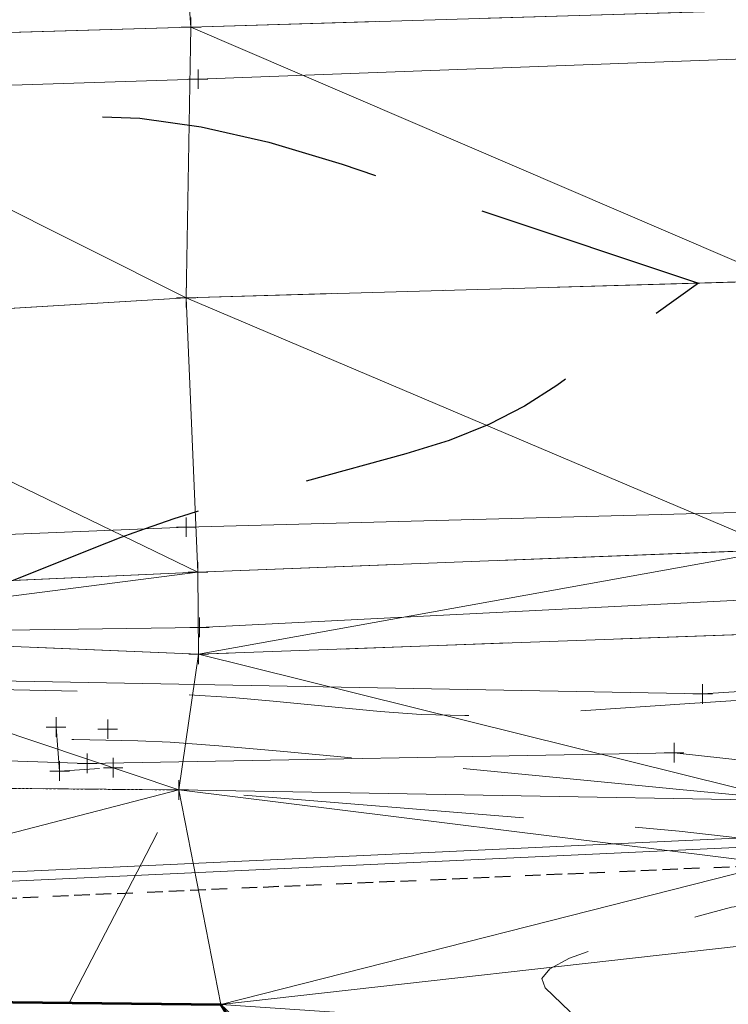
# Model space of a CAD drawing. Extents: x 2312693 to 2320081, y 680305 to 681656.
# Tile 16 of 37: x 2316921 to 2316957, y 681050 to 681100. Entities that reach past the tile are written whole.
import ezdxf

# ---------------------------------------------------------------- set-up
doc = ezdxf.new("R2010")
doc.units = 0
doc.header["$MEASUREMENT"] = 0
for name, pattern in [('CENTER LINE DOUBLE SOLID', [0]), ('DGN Style 2', [14.384927, 8.630956, -5.753971]), ('DGN Style 3', [20.138898, 14.384927, -5.753971]), ('DGN Style 4', [23.030268, 11.507942, -5.753971, 0.014385, -5.753971]), ('DGN Style 5', [10.069449, 4.315478, -5.753971]), ('foex', [0]), ('gasex', [0]), ('grltex', [0]), ('ohelecex', [0]), ('ohteleex', [0]), ('rowex', [4.85, 0.8, -0.375, -0.375, 0.8, -0.3, 0.8, -0.3, 0.8, -0.3]), ('stream', [1.4, 0.7, -0.1, 0.1, -0.1, 0.1, -0.1, 0.1, -0.1])]:
    doc.linetypes.add(name, pattern=pattern)
for name, color, linetype, lineweight in [('DT_X_Contour_Major', 132, 'DGN Style 3', 30), ('DT_X_Contour_Minor', 136, 'DGN Style 3', 0), ('DT_X_Terrain_Ground_Line', 92, 'DGN Style 3', 13), ('DT_X_Triangles', 91, 'Continuous', 0), ('HY_X_Water_Edge', 133, 'stream', 0), ('PM_X_CL_Double_Solid', 40, 'CENTER LINE DOUBLE SOLID', 0), ('PM_X_Transverse_Line', 7, 'Continuous', 0), ('PV_X_COP', 4, 'DGN Style 4', 0), ('PV_X_EOP', 7, 'DGN Style 3', 0), ('RD_X_Concrete_Pad', 9, 'DGN Style 5', 0), ('RD_X_GR_Lt', 97, 'grltex', 0), ('RW_X_Fee_RW', 6, 'rowex', 30), ('SV_X_Top_of_Bank', 97, 'DGN Style 2', 0), ('UT_X_FO', 30, 'foex', 0), ('UT_X_Gas', 40, 'gasex', 0), ('UT_X_Overhead_Electric', 1, 'ohelecex', 0), ('UT_X_Overhead_Telecom', 30, 'ohteleex', 0)]:
    doc.layers.add(name, color=color, linetype=linetype, lineweight=lineweight)
doc.layers.add('SV_X_Shot_Marker (Construction)', color=40, linetype='Continuous', lineweight=0, transparency=0.5)
doc.layers.add('SV_X_Terrain_Boundary', color=7, linetype='Continuous', lineweight=53, plot=False)

# ---------------------------------------------------------------- blocks, each defined once
blk = doc.blocks.new('SVPT_263')
at = {"layer": 'SV_X_Shot_Marker (Construction)', "transparency": 33554495}
for p, q in [((-0.025, 0), (0.025, 0)), ((0, 0.025), (0, -0.025))]:
    blk.add_line(p, q, dxfattribs=at)
blk.add_point((0, 0), dxfattribs=at)
blk = doc.blocks.new('SVPT_264')
at = {"layer": 'SV_X_Shot_Marker (Construction)', "transparency": 33554495}
for p, q in [((-0.025, 0), (0.025, 0)), ((0, 0.025), (0, -0.025))]:
    blk.add_line(p, q, dxfattribs=at)
blk.add_point((0, 0), dxfattribs=at)
blk = doc.blocks.new('SVPT_265')
at = {"layer": 'SV_X_Shot_Marker (Construction)', "transparency": 33554495}
for p, q in [((-0.025, 0), (0.025, 0)), ((0, 0.025), (0, -0.025))]:
    blk.add_line(p, q, dxfattribs=at)
blk.add_point((0, 0), dxfattribs=at)
blk = doc.blocks.new('SVPT_266')
at = {"layer": 'SV_X_Shot_Marker (Construction)', "transparency": 33554495}
for p, q in [((-0.025, 0), (0.025, 0)), ((0, 0.025), (0, -0.025))]:
    blk.add_line(p, q, dxfattribs=at)
blk.add_point((0, 0), dxfattribs=at)
blk = doc.blocks.new('SVPT_267')
at = {"layer": 'SV_X_Shot_Marker (Construction)', "transparency": 33554495}
for p, q in [((-0.025, 0), (0.025, 0)), ((0, 0.025), (0, -0.025))]:
    blk.add_line(p, q, dxfattribs=at)
blk.add_point((0, 0), dxfattribs=at)
blk = doc.blocks.new('SVPT_268')
at = {"layer": 'SV_X_Shot_Marker (Construction)', "transparency": 33554495}
for p, q in [((-0.025, 0), (0.025, 0)), ((0, 0.025), (0, -0.025))]:
    blk.add_line(p, q, dxfattribs=at)
blk.add_point((0, 0), dxfattribs=at)
blk = doc.blocks.new('SVPT_338')
at = {"layer": 'SV_X_Shot_Marker (Construction)', "transparency": 33554495}
for p, q in [((-0.025, 0), (0.025, 0)), ((0, 0.025), (0, -0.025))]:
    blk.add_line(p, q, dxfattribs=at)
blk.add_point((0, 0), dxfattribs=at)
blk = doc.blocks.new('SVPT_339')
at = {"layer": 'SV_X_Shot_Marker (Construction)', "transparency": 33554495}
for p, q in [((-0.025, 0), (0.025, 0)), ((0, 0.025), (0, -0.025))]:
    blk.add_line(p, q, dxfattribs=at)
blk.add_point((0, 0), dxfattribs=at)
blk = doc.blocks.new('SVPT_340')
at = {"layer": 'SV_X_Shot_Marker (Construction)', "transparency": 33554495}
for p, q in [((-0.025, 0), (0.025, 0)), ((0, 0.025), (0, -0.025))]:
    blk.add_line(p, q, dxfattribs=at)
blk.add_point((0, 0), dxfattribs=at)
blk = doc.blocks.new('SVPT_341')
at = {"layer": 'SV_X_Shot_Marker (Construction)', "transparency": 33554495}
for p, q in [((-0.025, 0), (0.025, 0)), ((0, 0.025), (0, -0.025))]:
    blk.add_line(p, q, dxfattribs=at)
blk.add_point((0, 0), dxfattribs=at)
blk = doc.blocks.new('SVPT_342')
at = {"layer": 'SV_X_Shot_Marker (Construction)', "transparency": 33554495}
for p, q in [((-0.025, 0), (0.025, 0)), ((0, 0.025), (0, -0.025))]:
    blk.add_line(p, q, dxfattribs=at)
blk.add_point((0, 0), dxfattribs=at)
blk = doc.blocks.new('SVPT_343')
at = {"layer": 'SV_X_Shot_Marker (Construction)', "transparency": 33554495}
for p, q in [((-0.025, 0), (0.025, 0)), ((0, 0.025), (0, -0.025))]:
    blk.add_line(p, q, dxfattribs=at)
blk.add_point((0, 0), dxfattribs=at)
blk = doc.blocks.new('SVPT_344')
at = {"layer": 'SV_X_Shot_Marker (Construction)', "transparency": 33554495}
for p, q in [((-0.025, 0), (0.025, 0)), ((0, 0.025), (0, -0.025))]:
    blk.add_line(p, q, dxfattribs=at)
blk.add_point((0, 0), dxfattribs=at)
blk = doc.blocks.new('SVPT_345')
at = {"layer": 'SV_X_Shot_Marker (Construction)', "transparency": 33554495}
for p, q in [((-0.025, 0), (0.025, 0)), ((0, 0.025), (0, -0.025))]:
    blk.add_line(p, q, dxfattribs=at)
blk.add_point((0, 0), dxfattribs=at)
blk = doc.blocks.new('*U658', base_point=(2316970.99, 681325.163, 1161.56))
at = {"layer": 'DT_X_Contour_Major', "elevation": 1155, "flags": 128}
blk.add_lwpolyline([(2316737.143, 681114.726), (2316735.852, 681112.194), (2316735.587, 681111.598), (2316735.348, 681110.895), (2316735.133, 681110.084), (2316734.943, 681109.167), (2316734.468, 681106.579), (2316734.384, 681105.727), (2316734.489, 681105.111), (2316734.782, 681104.732), (2316735.263, 681104.59), (2316737.948, 681104.479), (2316743.872, 681103.684), (2316745.138, 681103.515), (2316746.397, 681103.348), (2316747.649, 681103.183), (2316748.895, 681103.02), (2316752.208, 681102.588), (2316753.606, 681102.412), (2316755.314, 681102.211), (2316757.334, 681101.983), (2316759.665, 681101.729), (2316766.294, 681101.015), (2316768.511, 681100.773), (2316770.19, 681100.582), (2316771.331, 681100.442), (2316771.933, 681100.352), (2316772.822, 681100.182), (2316773.414, 681100.113), (2316774.524, 681100.035), (2316776.152, 681099.946), (2316778.298, 681099.848), (2316784.71, 681099.572), (2316787.218, 681099.481), (2316789.931, 681099.418), (2316792.85, 681099.382), (2316795.975, 681099.372), (2316804.583, 681099.382), (2316808.001, 681099.394), (2316811.797, 681099.419), (2316815.971, 681099.459), (2316820.524, 681099.513), (2316842.655, 681099.8), (2316848.95, 681098.585), (2316850.368, 681098.343), (2316851.922, 681098.141), (2316853.612, 681097.977), (2316855.439, 681097.851), (2316864.283, 681097.356), (2316868.046, 681096.884), (2316868.783, 681096.793), (2316869.382, 681096.722), (2316869.842, 681096.672), (2316870.164, 681096.641), (2316870.836, 681096.587), (2316871.122, 681096.563), (2316871.474, 681096.531), (2316871.894, 681096.492), (2316872.381, 681096.445), (2316873.768, 681096.311), (2316874.758, 681096.263), (2316876.685, 681096.218), (2316879.55, 681096.177), (2316883.354, 681096.139), (2316894.747, 681096.044), (2316898.638, 681095.995), (2316901.767, 681095.919), (2316904.132, 681095.817), (2316905.736, 681095.687), (2316908.994, 681095.306), (2316910.401, 681095.19), (2316912.177, 681095.13), (2316914.324, 681095.125), (2316916.84, 681095.175), (2316924.042, 681095.381), (2316926.895, 681095.286), (2316930.051, 681094.844), (2316933.512, 681094.057), (2316937.277, 681092.923), (2316955.556, 681086.825), (2316948.292, 681081.575), (2316946.64, 681080.511), (2316944.799, 681079.571), (2316942.769, 681078.755), (2316940.549, 681078.062), (2316934.377, 681076.379), (2316932.282, 681075.803), (2316930.63, 681075.337), (2316929.418, 681074.98), (2316928.647, 681074.734), (2316927.18, 681074.224), (2316926.592, 681074.014), (2316925.928, 681073.767), (2316925.189, 681073.482), (2316924.375, 681073.161), (2316920.398, 681071.573), (2316916.357, 681070.504), (2316915.492, 681070.277), (2316914.63, 681070.056), (2316913.77, 681069.841), (2316912.913, 681069.63), (2316908.918, 681068.662), (2316906.431, 681068.71), (2316905.949, 681068.719), (2316905.569, 681068.723), (2316905.292, 681068.724), (2316905.117, 681068.721), (2316904.786, 681068.707), (2316904.079, 681068.661), (2316902.208, 681068.533), (2316899.173, 681068.324), (2316894.973, 681068.033), (2316882.221, 681067.147), (2316877.562, 681066.826), (2316873.15, 681066.525), (2316868.986, 681066.245), (2316865.068, 681065.986), (2316854.951, 681065.323), (2316851.434, 681065.095), (2316848.474, 681064.906), (2316846.07, 681064.756), (2316844.221, 681064.647), (2316840.032, 681064.408), (2316838.188, 681064.302), (2316835.795, 681064.164), (2316832.854, 681063.995), (2316829.365, 681063.794), (2316819.331, 681063.215), (2316815.73, 681063.007), (2316812.456, 681062.816), (2316809.507, 681062.644), (2316806.884, 681062.49), (2316800.323, 681062.102), (2316797.551, 681061.864), (2316794.158, 681061.441), (2316790.144, 681060.834), (2316785.508, 681060.041), (2316772.316, 681057.682), (2316767.857, 681056.886), (2316764.373, 681056.27), (2316761.864, 681055.833), (2316760.331, 681055.575), (2316756.57, 681054.97), (2316755.74, 681054.837), (2316755.054, 681054.726), (2316754.512, 681054.639), (2316752.319, 681054.285), (2316753.084, 681053.556), (2316753.184, 681053.21), (2316753.157, 681052.484), (2316753.004, 681051.38), (2316752.724, 681049.896), (2316751.119, 681042.085)], dxfattribs=at)
at = {"layer": 'DT_X_Contour_Minor', "flags": 128}
for points, elevation in [([(2317151.378, 681061.714), (2317151.787, 681061.912), (2317151.883, 681062.153), (2317151.996, 681062.793), (2317152.126, 681063.832), (2317152.272, 681065.269), (2317152.995, 681072.907), (2317152.995, 681072.907), (2317152.995, 681072.907), (2317140.629, 681073.394), (2317124.141, 681074.042), (2317118.424, 681074.257), (2317113.638, 681074.415), (2317109.784, 681074.517), (2317106.861, 681074.561), (2317100.308, 681074.604), (2317097.741, 681074.615), (2317094.957, 681074.619), (2317091.953, 681074.614), (2317088.732, 681074.6), (2317079.85, 681074.553), (2317076.789, 681074.529), (2317074.264, 681074.491), (2317072.277, 681074.44), (2317070.828, 681074.376), (2317067.679, 681074.187), (2317066.206, 681074.117), (2317064.147, 681074.049), (2317061.504, 681073.982), (2317058.276, 681073.916), (2317041.845, 681073.614), (2317040.836, 681074.168), (2317040.596, 681074.257), (2317040.308, 681074.289), (2317039.973, 681074.263), (2317039.589, 681074.178), (2317038.502, 681073.876), (2317037.692, 681073.732), (2317036.075, 681073.525), (2317033.652, 681073.256), (2317030.423, 681072.924), (2317020.736, 681071.957), (2317017.534, 681071.632), (2317015.19, 681071.382), (2317013.705, 681071.207), (2317013.08, 681071.107), (2317012.557, 681070.941), (2317012.334, 681070.876), (2317012.059, 681070.807), (2317011.731, 681070.734), (2317011.351, 681070.656), (2317009.451, 681070.284), (2316995.306, 681068.528), (2316992.597, 681068.191), (2316990.534, 681067.929), (2316989.115, 681067.744), (2316988.341, 681067.636), (2316987.138, 681067.448), (2316986.671, 681067.383), (2316986.176, 681067.327), (2316985.651, 681067.281), (2316985.096, 681067.244), (2316983.578, 681067.159), (2316982.662, 681067.103), (2316981.053, 681066.999), (2316978.751, 681066.847), (2316975.757, 681066.647), (2316966.848, 681066.05), (2316963.61, 681065.832), (2316960.575, 681065.627), (2316957.745, 681065.435), (2316955.119, 681065.256), (2316948.388, 681064.796), (2316945.922, 681064.67), (2316943.573, 681064.637), (2316941.341, 681064.696), (2316939.225, 681064.849), (2316933.739, 681065.38), (2316931.631, 681065.56), (2316929.422, 681065.702), (2316927.112, 681065.806), (2316924.701, 681065.872), (2316918.136, 681065.998), (2316915.523, 681066.021), (2316912.609, 681065.994), (2316909.393, 681065.919), (2316905.875, 681065.794), (2316896.091, 681065.395), (2316892.575, 681065.243), (2316889.366, 681065.086), (2316886.464, 681064.924), (2316883.868, 681064.756), (2316877.354, 681064.304), (2316874.975, 681064.14), (2316872.722, 681063.986), (2316870.594, 681063.843), (2316868.593, 681063.711), (2316863.426, 681063.373), (2316861.032, 681063.222), (2316857.725, 681063.023), (2316853.506, 681062.775), (2316848.374, 681062.48), (2316833.474, 681061.629), (2316828.388, 681061.338), (2316824.305, 681061.105), (2316821.227, 681060.928), (2316819.153, 681060.809), (2316814.959, 681060.567), (2316813.454, 681060.48), (2316812.086, 681060.401), (2316810.853, 681060.329), (2316809.757, 681060.264), (2316807.015, 681060.102), (2316805.76, 681059.985), (2316804.052, 681059.757), (2316801.89, 681059.416), (2316799.275, 681058.964), (2316786.015, 681056.592), (2316783.932, 681051.914), (2316783.794, 681050.961), (2316784.274, 681050.104), (2316785.371, 681049.346), (2316787.085, 681048.684), (2316796.525, 681045.825)], 1154), ([(2317104.114, 681060.365), (2317114.048, 681065.157), (2317115.918, 681066.136), (2317117.271, 681067.016), (2317118.107, 681067.799), (2317118.425, 681068.485), (2317118.707, 681071.457), (2317107.479, 681071.899), (2317105.254, 681071.982), (2317103.392, 681072.044), (2317101.892, 681072.083), (2317100.755, 681072.1), (2317098.205, 681072.117), (2317097.206, 681072.122), (2317096.122, 681072.123), (2317094.954, 681072.121), (2317093.7, 681072.116), (2317090.244, 681072.097), (2317088.479, 681072.053), (2317085.774, 681071.936), (2317082.131, 681071.744), (2317077.548, 681071.478), (2317064.076, 681070.67), (2317059.413, 681070.401), (2317055.527, 681070.198), (2317052.419, 681070.062), (2317050.088, 681069.993), (2317044.911, 681069.898), (2317042.949, 681069.839), (2317040.948, 681069.733), (2317038.908, 681069.581), (2317036.828, 681069.382), (2317031.229, 681068.789), (2317029.082, 681068.539), (2317026.842, 681068.233), (2317024.508, 681067.873), (2317022.08, 681067.456), (2317015.48, 681066.272), (2317013.312, 681065.883), (2317011.757, 681065.604), (2317010.814, 681065.436), (2317010.484, 681065.377), (2317010.422, 681065.368), (2317010.396, 681065.364), (2317010.365, 681065.359), (2317010.329, 681065.352), (2317010.287, 681065.345), (2317010.083, 681065.307), (2316994.847, 681062.935), (2316991.466, 681062.461), (2316987.851, 681062.055), (2316984.004, 681061.718), (2316979.924, 681061.449), (2316968.734, 681060.823), (2316965.058, 681060.618), (2316962.423, 681060.471), (2316960.828, 681060.381), (2316960.275, 681060.35), (2316960.096, 681060.338), (2316960.07, 681060.336), (2316960.004, 681060.332), (2316959.407, 681060.386), (2316957.664, 681060.552), (2316954.778, 681060.83), (2316950.746, 681061.219), (2316938.47, 681062.407), (2316934.288, 681062.8), (2316930.949, 681063.087), (2316928.454, 681063.269), (2316926.802, 681063.345), (2316923.521, 681063.408), (2316921.543, 681063.392), (2316918.069, 681063.296), (2316913.099, 681063.121), (2316906.633, 681062.867), (2316887.396, 681062.083), (2316881.071, 681061.824), (2316876.524, 681061.638), (2316873.754, 681061.523), (2316872.763, 681061.48), (2316872.488, 681061.461), (2316872.388, 681061.454), (2316872.293, 681061.448), (2316872.203, 681061.442), (2316871.901, 681061.422), (2316871.687, 681061.409), (2316871.207, 681061.381), (2316870.462, 681061.338), (2316869.451, 681061.28), (2316864.115, 681060.976), (2316867.287, 681060.298), (2316868.59, 681060.02), (2316869.199, 681059.89), (2316869.781, 681059.766), (2316871.294, 681059.443), (2316871.869, 681059.32), (2316872.463, 681059.194), (2316873.073, 681059.063), (2316873.701, 681058.929), (2316875.399, 681058.567), (2316876.252, 681058.318), (2316877.538, 681057.845), (2316879.258, 681057.146), (2316881.411, 681056.222), (2316887.73, 681053.458), (2316889.792, 681052.53), (2316891.24, 681051.818), (2316892.074, 681051.323), (2316892.293, 681051.045), (2316891.881, 681050.251)], 1153), ([(2317052.151, 681056.454), (2317047.79, 681062.708), (2317047.057, 681063.902), (2317046.727, 681064.805), (2317046.8, 681065.417), (2317047.276, 681065.737), (2317050.436, 681066.551), (2317044.969, 681066.223), (2317043.929, 681066.161), (2317043.151, 681066.117), (2317042.635, 681066.089), (2317042.382, 681066.078), (2317042.057, 681066.072), (2317041.934, 681066.069), (2317041.808, 681066.062), (2317041.68, 681066.052), (2317041.55, 681066.04), (2317041.198, 681066.003), (2317041.063, 681065.987), (2317040.923, 681065.968), (2317040.776, 681065.945), (2317040.624, 681065.919), (2317040.209, 681065.845), (2317039.487, 681065.734), (2317037.63, 681065.456), (2317034.639, 681065.012), (2317030.514, 681064.401), (2317018.001, 681062.551), (2317013.707, 681061.909), (2317010.209, 681061.37), (2317007.506, 681060.934), (2317005.6, 681060.601), (2317001.578, 681059.852), (2317000.096, 681059.598), (2316998.669, 681059.399), (2316997.295, 681059.253), (2316995.976, 681059.161), (2316992.529, 681058.99), (2316991.379, 681058.926), (2316990.513, 681058.865), (2316989.932, 681058.805), (2316989.636, 681058.748), (2316989.226, 681058.596), (2316989.066, 681058.564), (2316988.894, 681058.581), (2316988.71, 681058.648), (2316988.514, 681058.764), (2316987.974, 681059.139), (2316987.345, 681059.26), (2316985.861, 681059.345), (2316983.525, 681059.392), (2316980.334, 681059.402), (2316970.688, 681059.379), (2316967.494, 681059.312), (2316965.149, 681059.129), (2316963.651, 681058.829), (2316963.002, 681058.412), (2316962.4, 681057.146), (2316962.161, 681056.771), (2316961.895, 681056.594), (2316961.602, 681056.617), (2316961.282, 681056.838), (2316960.391, 681057.694), (2316959.522, 681058.021), (2316957.582, 681058.361), (2316954.572, 681058.713), (2316950.491, 681059.079), (2316928.947, 681060.814), (2316928.921, 681060.787), (2316928.81, 681060.578), (2316928.49, 681059.963), (2316927.959, 681058.941), (2316927.218, 681057.513), (2316923.271, 681049.901)], 1152), ([(2316963.868, 681052.203), (2316963.926, 681052.33), (2316964.094, 681052.686), (2316964.371, 681053.272), (2316964.758, 681054.087), (2316965.936, 681056.567), (2316966.669, 681057.382), (2316967.984, 681057.965), (2316969.883, 681058.318), (2316972.364, 681058.44), (2316979.758, 681058.458), (2316982.248, 681058.419), (2316984.174, 681058.29), (2316985.534, 681058.07), (2316986.33, 681057.759), (2316987.699, 681056.808), (2316988.172, 681056.505), (2316988.564, 681056.309), (2316988.876, 681056.219), (2316989.106, 681056.236), (2316989.615, 681056.423), (2316989.829, 681056.425), (2316990.092, 681056.289), (2316990.402, 681056.016), (2316990.76, 681055.606), (2316991.78, 681054.328), (2316992.263, 681053.867), (2316992.949, 681053.441), (2316993.837, 681053.051), (2316994.926, 681052.696), (2316998.102, 681051.799), (2316998.943, 681051.149), (2316999.083, 681049.875), (2316998.524, 681047.975), (2316997.265, 681045.449), (2316992.973, 681037.881), (2316991.474, 681035.092), (2316990.195, 681032.4), (2316989.136, 681029.806), (2316988.298, 681027.309), (2316986.355, 681020.782), (2316985.774, 681018.378), (2316985.488, 681016.061), (2316985.496, 681013.831), (2316985.799, 681011.688), (2316987.9, 681001.892), (2316986.757, 680999.763), (2316986.227, 680999.394), (2316985.127, 680999.202), (2316983.458, 680999.186), (2316981.219, 680999.346), (2316974.49, 681000.006), (2316972.172, 681000.23), (2316970.266, 681000.403), (2316968.773, 681000.527), (2316967.691, 681000.601), (2316965.356, 681000.734), (2316964.606, 681001.021), (2316964.107, 681001.781), (2316963.86, 681003.016), (2316963.864, 681004.725), (2316964.47, 681013.806), (2316964.662, 681015.754), (2316964.558, 681016.281), (2316964.162, 681017.025), (2316963.474, 681017.987), (2316962.495, 681019.166), (2316959.494, 681022.602), (2316958.372, 681024.168), (2316957.255, 681026.287), (2316956.144, 681028.96), (2316955.039, 681032.187), (2316952.099, 681041.53), (2316951.076, 681044.653), (2316950.211, 681047.014), (2316949.504, 681048.614), (2316948.955, 681049.451), (2316947.701, 681050.67), (2316947.525, 681051.143), (2316947.937, 681051.652), (2316948.936, 681052.194), (2316950.523, 681052.771), (2316955.537, 681054.354), (2316957.261, 681054.811), (2316958.673, 681054.997), (2316959.771, 681054.909), (2316960.557, 681054.55), (2316962.235, 681053.228), (2316962.791, 681052.789), (2316963.2, 681052.463), (2316963.461, 681052.251), (2316963.575, 681052.151), (2316963.683, 681052.037), (2316963.72, 681052.003), (2316963.75, 681051.988), (2316963.774, 681051.99), (2316963.791, 681052.01), (2316963.827, 681052.088), (2316963.839, 681052.115), (2316963.849, 681052.138), (2316963.856, 681052.157), (2316963.86, 681052.171), (2316963.868, 681052.203)], 1151)]:
    blk.add_lwpolyline(points, dxfattribs=dict(at, elevation=elevation))
at = {"layer": 'DT_X_Triangles'}
mesh = blk.add_polyface(dxfattribs=at)
corners = [(2316636.146, 681102.934, 1162.838), (2316648.022, 681106.833, 1160.602), (2316620.727, 681101.101, 1164.348), (2316648.071, 681099.868, 1160.334), (2316637.905, 681092.607, 1162.602), (2316666.622, 681094.124, 1160.721), (2316698.449, 681100.988, 1157.264), (2316699.224, 681110.939, 1157.571), (2316691.516, 681095.143, 1159.168), (2316724.388, 681095.529, 1157.774), (2316698.278, 681089.913, 1159.302), (2316753.476, 681105.851, 1154.11), (2316754.944, 681116.504, 1153.793), (2316753.346, 681106.606, 1153.779), (2316756.722, 681096.278, 1156.485), (2316756.26, 681092.372, 1156.797), (2316811.128, 681109.985, 1152.519), (2316783.98, 681096.642, 1155.636), (2316813.444, 681120.711, 1152.342), (2316783.871, 681094.097, 1155.973), (2316810.197, 681095.243, 1155.493), (2316811.029, 681098.156, 1155.289), (2316842.62, 681096.588, 1155.12), (2316871.436, 681101.297, 1154.737), (2316872.245, 681112.378, 1151.843), (2316875.351, 681121.559, 1151.715), (2316871.323, 681097.605, 1154.961), (2316903.107, 681099.196, 1154.908), (2316903.947, 681084.553, 1155.326), (2316928.861, 681108.9, 1154.253), (2316928.288, 681114.852, 1151.315), (2316933.951, 681121.494, 1151.044), (2316951.721, 681161.555, 1151.731), (2316929.521, 681099.954, 1154.908), (2316929.277, 681086.077, 1155.197), (2316958.259, 681116.402, 1152.948), (2316965.6, 681119.152, 1147.895), (2316959.141, 681100.849, 1154.805), (2316959.825, 681086.947, 1154.968), (2316955.51, 681137.774, 1151.058)]
mesh.append_faces([[corners[k] for k in face] for face in [(0, 1, 2), (3, 1, 0), (4, 3, 0), (5, 3, 4), (6, 7, 1), (3, 6, 1), (5, 6, 3), (8, 6, 5), (9, 6, 8), (10, 9, 8), (9, 11, 6), (12, 7, 6), (13, 12, 6), (11, 13, 6), (14, 11, 9), (15, 14, 9), (16, 12, 13), (17, 16, 13), (11, 17, 13), (14, 17, 11), (16, 18, 12), (19, 14, 15), (19, 17, 14), (20, 17, 19), (21, 16, 17), (20, 21, 17), (22, 21, 20), (22, 23, 21), (23, 16, 21), (24, 18, 16), (23, 24, 16), (24, 25, 18), (26, 23, 22), (27, 23, 26), (28, 27, 26), (27, 29, 23), (29, 24, 23), (30, 25, 24), (29, 30, 24), (31, 32, 25), (30, 31, 25), (33, 29, 27), (34, 33, 27), (29, 35, 30), (36, 31, 30), (35, 36, 30), (37, 35, 29), (33, 37, 29), (38, 37, 33), (36, 39, 31)]])
mesh = blk.add_polyface(dxfattribs=at)
corners = [(2316811.346, 681067.016, 1155.756), (2316810.873, 681080.902, 1155.893), (2316785.598, 681079.051, 1156.333), (2316811.801, 681063.753, 1155.406), (2316785.845, 681063.642, 1156), (2316811.82, 681058.666, 1153.282), (2316842.62, 681096.588, 1155.12), (2316810.197, 681095.243, 1155.493), (2316843.636, 681082.243, 1155.61), (2316843.389, 681068.365, 1155.425), (2316842.597, 681065.494, 1155.391), (2316872.274, 681061.336, 1152.956), (2316837.359, 681048.558, 1153.379), (2316812.17, 681047.215, 1153.748), (2316873.059, 681050.461, 1153.18), (2316872.685, 681066.871, 1155.154), (2316871.323, 681097.605, 1154.961), (2316872.431, 681069.741, 1155.343), (2316871.559, 681083.079, 1155.496), (2316903.947, 681084.553, 1155.326), (2316888.246, 681050.292, 1153.116), (2316928.901, 681060.82, 1152.001), (2316905.09, 681068.823, 1155.035), (2316904.65, 681070.863, 1155.093), (2316931.056, 681049.814, 1151.752), (2316929.277, 681086.077, 1155.197), (2316903.107, 681099.196, 1154.908), (2316929.881, 681072.001, 1154.944), (2316929.916, 681067.782, 1154.808), (2316960.12, 681060.287, 1152.99), (2316959.459, 681057.034, 1151.34), (2316959.707, 681073.154, 1154.82), (2316959.825, 681086.947, 1154.968), (2316929.521, 681099.954, 1154.908), (2316960.196, 681068.89, 1154.625), (2316964.224, 681047.567, 1150.428), (2316959.021, 681052.964, 1150.413), (2316964.94, 681017.94, 1150.779), (2316962.224, 680999.136, 1153.856)]
mesh.append_faces([[corners[k] for k in face] for face in [(0, 1, 2), (3, 0, 4), (5, 3, 4), (1, 6, 7), (8, 6, 1), (9, 8, 1), (0, 9, 1), (10, 9, 0), (3, 10, 0), (5, 10, 3), (11, 10, 5), (12, 11, 5), (13, 12, 5), (14, 11, 12), (11, 15, 10), (15, 9, 10), (8, 16, 6), (15, 17, 9), (17, 8, 9), (18, 16, 8), (17, 18, 8), (18, 19, 16), (17, 19, 18), (20, 21, 11), (14, 20, 11), (22, 15, 11), (21, 22, 11), (23, 19, 17), (15, 23, 17), (22, 23, 15), (24, 21, 20), (19, 25, 26), (27, 25, 19), (23, 27, 19), (22, 27, 23), (28, 27, 22), (21, 28, 22), (29, 28, 21), (30, 29, 21), (24, 30, 21), (31, 32, 25), (27, 31, 25), (32, 33, 25), (28, 31, 27), (29, 34, 28), (34, 31, 28), (35, 36, 24), (37, 35, 24), (38, 37, 24), (36, 30, 24)]])
blk = doc.blocks.new('SVPT_587')
at = {"layer": 'SV_X_Shot_Marker (Construction)', "transparency": 33554495}
for p, q in [((-0.025, 0), (0.025, 0)), ((0, 0.025), (0, -0.025))]:
    blk.add_line(p, q, dxfattribs=at)
blk.add_point((0, 0), dxfattribs=at)
blk = doc.blocks.new('SVPT_588')
at = {"layer": 'SV_X_Shot_Marker (Construction)', "transparency": 33554495}
for p, q in [((-0.025, 0), (0.025, 0)), ((0, 0.025), (0, -0.025))]:
    blk.add_line(p, q, dxfattribs=at)
blk.add_point((0, 0), dxfattribs=at)
blk = doc.blocks.new('SVPT_589')
at = {"layer": 'SV_X_Shot_Marker (Construction)', "transparency": 33554495}
for p, q in [((-0.025, 0), (0.025, 0)), ((0, 0.025), (0, -0.025))]:
    blk.add_line(p, q, dxfattribs=at)
blk.add_point((0, 0), dxfattribs=at)

msp = doc.modelspace()

# ---------------------------------------------------------------- linework, layer by layer
at = {"layer": 'HY_X_Water_Edge', "extrusion": (0.021299, -0.002639, 0.99977), "elevation": 48702.946, "flags": 128}
msp.add_lwpolyline([(960772.09, -2215104.096), (960772.09, -2215073.298)], dxfattribs=at)
at = {"layer": 'HY_X_Water_Edge'}
msp.add_polyline3d([(2316757.55, 681054.304, 1154.792), (2316811.82, 681058.666, 1153.282), (2316872.274, 681061.336, 1152.956), (2316928.901, 681060.82, 1152.001)], dxfattribs=at)
at = {"layer": 'PM_X_CL_Double_Solid'}
msp.add_polyline3d([(2317262.239, 681100.111, 1158.437), (2317231.502, 681098.692, 1157.605), (2317207.082, 681097.93, 1157.049), (2317179.503, 681096.213, 1156.525), (2317151.683, 681095.075, 1156.019), (2317121.348, 681093.881, 1155.512), (2317095.199, 681092.257, 1155.113), (2317068.515, 681091.285, 1154.797), (2317040.877, 681089.616, 1154.586), (2317012.797, 681088.936, 1154.716), (2316985.364, 681087.613, 1154.85), (2316959.825, 681086.947, 1154.968), (2316929.277, 681086.077, 1155.197), (2316903.947, 681084.553, 1155.326), (2316871.559, 681083.079, 1155.496), (2316843.636, 681082.243, 1155.61), (2316810.873, 681080.902, 1155.893), (2316785.598, 681079.051, 1156.333), (2316756.823, 681077.864, 1157.177), (2316727.8, 681076.915, 1158.257)], dxfattribs=at)
at = {"layer": 'PM_X_Transverse_Line'}
for points in [[(2317205.899, 681109.591, 1156.877), (2317179.5, 681107.774, 1156.39), (2317151.877, 681106.555, 1155.925), (2317121.314, 681105.371, 1155.474), (2317094.11, 681104.076, 1155.091), (2317068.375, 681103.061, 1154.736), (2317039.258, 681101.766, 1154.496), (2317012.435, 681100.621, 1154.572), (2316985.06, 681099.469, 1154.79), (2316959.289, 681098.387, 1154.871), (2316929.89, 681097.291, 1155.004), (2316903.3, 681096.433, 1155.001), (2316871.7, 681095.411, 1155.053), (2316842.722, 681093.767, 1155.223), (2316810.453, 681092.382, 1155.578), (2316784.227, 681091.419, 1156.054), (2316756.528, 681089.907, 1156.895), (2316725.368, 681088.872, 1158.095)], [(2317263.205, 681089.054, 1158.431), (2317230.97, 681087.815, 1157.571), (2317207.423, 681086.36, 1157.054), (2317179.505, 681085.179, 1156.423), (2317152.327, 681083.914, 1155.919), (2317121.918, 681082.279, 1155.392), (2317095.248, 681081.131, 1155.003), (2317068.99, 681079.712, 1154.486), (2317040.951, 681078.467, 1154.389), (2317012.911, 681077.222, 1154.292), (2316986.657, 681076.23, 1154.591), (2316959.431, 681075.116, 1154.846), (2316929.278, 681074.303, 1155.004), (2316905.103, 681073.321, 1155.167), (2316872.044, 681071.583, 1155.383), (2316843.656, 681070.495, 1155.519), (2316811.149, 681068.915, 1155.792), (2316786.008, 681068.18, 1156.252), (2316756.944, 681066.46, 1156.971), (2316727.502, 681065.298, 1158.076)]]:
    msp.add_polyline3d(points, dxfattribs=at)
at = {"layer": 'PV_X_COP'}
msp.add_polyline3d([(2317262.239, 681100.111, 1158.437), (2317231.502, 681098.692, 1157.605), (2317207.082, 681097.93, 1157.049), (2317179.503, 681096.213, 1156.525), (2317151.683, 681095.075, 1156.019), (2317121.348, 681093.881, 1155.512), (2317095.199, 681092.257, 1155.113), (2317068.515, 681091.285, 1154.797), (2317040.877, 681089.616, 1154.586), (2317012.797, 681088.936, 1154.716), (2316985.364, 681087.613, 1154.85), (2316959.825, 681086.947, 1154.968), (2316929.277, 681086.077, 1155.197), (2316903.947, 681084.553, 1155.326), (2316871.559, 681083.079, 1155.496), (2316843.636, 681082.243, 1155.61), (2316810.873, 681080.902, 1155.893), (2316785.598, 681079.051, 1156.333), (2316756.823, 681077.864, 1157.177), (2316727.8, 681076.915, 1158.257)], dxfattribs=at)
at = {"layer": 'PV_X_EOP'}
for points in [[(2317205.504, 681111.821, 1156.815), (2317178.738, 681111.027, 1156.264), (2317151.913, 681109.185, 1155.918), (2317121.879, 681107.991, 1155.449), (2317093.595, 681106.636, 1155.042), (2317068.101, 681105.583, 1154.681), (2317038.978, 681103.977, 1154.452), (2317012.975, 681102.96, 1154.565), (2316984.506, 681101.839, 1154.74), (2316959.141, 681100.849, 1154.805), (2316929.521, 681099.954, 1154.908), (2316903.107, 681099.196, 1154.908), (2316871.323, 681097.605, 1154.961), (2316842.62, 681096.588, 1155.12), (2316810.197, 681095.243, 1155.493), (2316783.871, 681094.097, 1155.973), (2316756.26, 681092.372, 1156.797), (2316724.53, 681091.002, 1158.076)], [(2317263.014, 681086.277, 1158.321), (2317231.592, 681084.904, 1157.54), (2317207.658, 681083.968, 1157.037), (2317180.451, 681082.4, 1156.4), (2317152.008, 681081.385, 1155.872), (2317121.962, 681079.682, 1155.376), (2317095.028, 681078.618, 1154.963), (2317069.639, 681077.439, 1154.413), (2317040.669, 681075.983, 1154.032), (2317013.293, 681074.914, 1154.171), (2316986.84, 681073.964, 1154.512), (2316959.707, 681073.154, 1154.82), (2316929.881, 681072.001, 1154.944), (2316904.65, 681070.863, 1155.093), (2316872.431, 681069.741, 1155.343), (2316843.389, 681068.365, 1155.425), (2316811.346, 681067.016, 1155.756), (2316785.876, 681066.143, 1156.184), (2316757.953, 681063.884, 1156.866), (2316728.187, 681063.156, 1157.978)]]:
    msp.add_polyline3d(points, dxfattribs=at)
at = {"layer": 'RD_X_Concrete_Pad'}
msp.add_3dface([(2316922.601, 681064.049, 1153.921), (2316922.785, 681061.794, 1153.47), (2316925.531, 681061.963, 1153.442), (2316925.251, 681063.939, 1153.76)], dxfattribs=at)
at = {"layer": 'RD_X_GR_Lt'}
msp.add_polyline3d([(2317210.896, 681082.029, 1156.838), (2317180.575, 681080.166, 1156.195), (2317151.562, 681079.33, 1155.811), (2317121.997, 681077.243, 1155.119), (2317094.748, 681076.415, 1154.71), (2317069.365, 681075.264, 1154.299), (2317040.239, 681073.516, 1154.008), (2317013.521, 681072.518, 1154.093), (2316985.501, 681071.651, 1154.503), (2316960.052, 681070.685, 1154.778), (2316929.964, 681069.162, 1154.912), (2316905.095, 681068.815, 1155.032), (2316872.766, 681066.852, 1155.152), (2316842.527, 681065.457, 1155.373), (2316811.642, 681063.765, 1155.419), (2316785.835, 681063.593, 1156.005), (2316757.734, 681062.141, 1156.598)], dxfattribs=at)
at = {"layer": 'RW_X_Fee_RW'}
msp.add_line((2316363.668, 681031.007), (2317595.834, 681084.736, 1172.83), dxfattribs=at)
at = {"layer": 'SV_X_Terrain_Boundary'}
msp.add_polyline3d([(2316700.166, 681039.593, 1157.676), (2316758.507, 681042.446, 1154.612), (2316812.17, 681047.215, 1153.385), (2316873.059, 681050.461, 1152.898), (2316931.056, 681049.814, 1151.752), (2316962.224, 680999.136, 1153.856), (2316989.396, 680994.345, 1153.166), (2317041.717, 681055.576, 1151.803), (2317095.796, 681060.128, 1152.824), (2317153.41, 681061.772, 1154.043), (2317208.771, 681067.012, 1154.867), (2317231.357, 681067.182, 1155.911), (2317261.796, 681068.853, 1157.202)], dxfattribs=at)
at = {"layer": 'SV_X_Top_of_Bank'}
msp.add_polyline3d([(2317210.895, 681082.113, 1156.834), (2317180.497, 681079.089, 1155.888), (2317151.591, 681079.323, 1155.802), (2317121.977, 681077.263, 1155.12), (2317094.753, 681076.42, 1154.712), (2317068.778, 681075.26, 1154.305), (2317040.255, 681073.517, 1153.982), (2317013.5, 681070.65, 1153.973), (2316985.908, 681068.154, 1154.157), (2316960.196, 681068.89, 1154.625), (2316929.916, 681067.782, 1154.808), (2316905.09, 681068.823, 1155.035), (2316872.685, 681066.871, 1155.154), (2316842.597, 681065.494, 1155.391), (2316811.801, 681063.753, 1155.406), (2316785.845, 681063.642, 1156), (2316727.98, 681061.163, 1157.724)], dxfattribs=at)
at = {"layer": 'UT_X_FO'}
msp.add_polyline3d([(2316554.381, 681051.731, 1166.549), (2316593.493, 681053.096, 1163.803), (2316669.115, 681054.313, 1159.044), (2316723.44, 681057.749, 1156.842), (2316758.69, 681059.044, 1155.792), (2316794.083, 681059.778, 1154.64), (2316839.849, 681062.84, 1154.624), (2316879.149, 681064.822, 1154.51), (2316919.024, 681066.436, 1154.382), (2316955.773, 681065.748, 1154.136), (2316982.611, 681067.495, 1153.988), (2317022.67, 681069.725, 1153.547), (2317055.053, 681071.874, 1153.304), (2317089.918, 681073.075, 1153.653), (2317131.462, 681074.899, 1154.325), (2317185.885, 681078.084, 1155.54), (2317256.249, 681083.071, 1157.587), (2317295.809, 681086.635, 1159.317), (2317343.549, 681088.867, 1161.505), (2317398.952, 681091.68, 1164.233), (2317453.311, 681093.614, 1166.862), (2317506.45, 681096.395, 1169.46), (2317551.219, 681098.199, 1170.757), (2317596.448, 681100.333, 1171.721)], dxfattribs=at)
at = {"layer": 'UT_X_Gas'}
msp.add_polyline3d([(2316714.317, 681054.465, 1156.441), (2316756.194, 681057.636, 1155.305), (2316791.315, 681058.525, 1153.989), (2316844.566, 681061.865, 1153.857), (2316879.93, 681063.609, 1153.844), (2316924.197, 681062.186, 1153.489), (2316954.307, 681062.732, 1153.303), (2316963.309, 681061.747, 1153.422), (2316983.217, 681061.036, 1152.538), (2317001.802, 681061.015, 1151.723), (2317024.753, 681066.947, 1152.891), (2317056.145, 681069.067, 1152.551), (2317092.056, 681070.807, 1152.52), (2317121.978, 681072.351, 1153.581), (2317176.981, 681075.485, 1154.813), (2317232.121, 681078.341, 1155.972), (2317286.823, 681081.449, 1157.273), (2317342.689, 681083.771, 1159.866), (2317399.435, 681085.219, 1162.33), (2317451.494, 681088.039, 1164.893), (2317506.144, 681090.554, 1166.913), (2317599.255, 681094.8, 1171.444)], dxfattribs=at)
at = {"layer": 'UT_X_Overhead_Electric'}
msp.add_polyline3d([(2316464.832, 681038.536, 1168.952), (2316728.308, 681048.046, 1167.83), (2316892.922, 681055.333, 1165.361), (2317075.532, 681063.874, 1162.386), (2317259.863, 681072.278, 1157.169), (2317525.252, 681084.11, 1171.452)], dxfattribs=at)
at = {"layer": 'UT_X_Overhead_Telecom'}
msp.add_polyline3d([(2316464.784, 681038.054, 1153.581), (2316728.18, 681047.561, 1152.46), (2316892.704, 681054.844, 1149.992), (2317075.212, 681063.38, 1147.019), (2317260.08, 681071.807, 1141.787), (2317526.098, 681083.667, 1156.103)], dxfattribs=at)

# ---------------------------------------------------------------- block references
at = {"layer": 'DT_X_Terrain_Ground_Line'}
msp.add_blockref('*U658', (2316970.99, 681325.163, 1161.56), dxfattribs=at)
at = {"layer": 'SV_X_Shot_Marker (Construction)', "transparency": 33554495, "xscale": 20, "yscale": 20, "zscale": 20}
for name, p in [('SVPT_345', (2316929.521, 681099.954, 1154.908)), ('SVPT_344', (2316929.89, 681097.291, 1155.004)), ('SVPT_267', (2316929.277, 681086.077, 1155.197)), ('SVPT_268', (2316929.277, 681086.077, 1155.197)), ('SVPT_266', (2316929.278, 681074.303, 1155.004)), ('SVPT_265', (2316929.881, 681072.001, 1154.944)), ('SVPT_264', (2316929.964, 681069.162, 1154.912)), ('SVPT_263', (2316929.916, 681067.782, 1154.808)), ('SVPT_588', (2316955.773, 681065.748, 1154.136)), ('SVPT_340', (2316922.601, 681064.049, 1153.921)), ('SVPT_343', (2316925.251, 681063.939, 1153.76)), ('SVPT_587', (2316954.307, 681062.732, 1153.303)), ('SVPT_589', (2316924.197, 681062.186, 1153.489)), ('SVPT_341', (2316922.785, 681061.794, 1153.47)), ('SVPT_342', (2316925.531, 681061.963, 1153.442)), ('SVPT_338', (2316928.901, 681060.82, 1152.001)), ('SVPT_339', (2316928.901, 681060.82, 1152.001))]:
    msp.add_blockref(name, p, dxfattribs=at)

doc.saveas('drawing.dxf')
